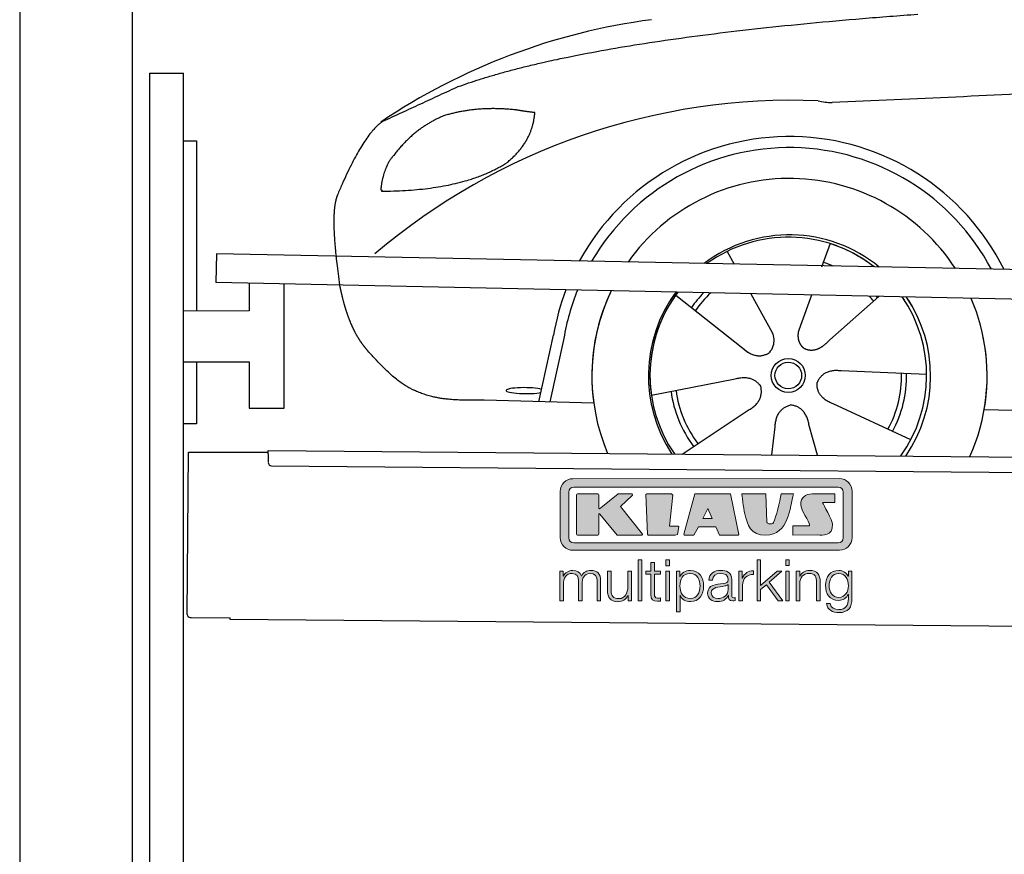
# Model space of a CAD drawing. Header units: millimetres. Extents: x -411 to 6777, y 0 to 6677.
# Tile 2 of 6: x 0 to 1744, y 3778 to 5257. Entities that reach past the tile are written whole.
import ezdxf

# ---------------------------------------------------------------- set-up
doc = ezdxf.new("R2010")
doc.units = ezdxf.units.MM
for name, color, linetype, lineweight in [('car', 10, 'Continuous', 25), ('Gebäude', 7, 'Continuous', 25), ('Logo', 7, 'Continuous', 25), ('Plattform', 7, 'Continuous', 25), ('Ständer hinten', 7, 'Continuous', 25)]:
    doc.layers.add(name, color=color, linetype=linetype, lineweight=lineweight)

# ---------------------------------------------------------------- blocks, each defined once
blk = doc.blocks.new('Car')
at = {"layer": 'car'}
for p, q in [((1390.5, 4873), (1375.8, 4831.1)), ((1208.4, 4857.6), (1221.1, 4835.1)), ((1208.5, 4857.6), (1221.2, 4835.1)), ((1118.1, 4779.5), (1237.6, 4686.6)), ((1250.7, 4782.9), (1289.2, 4714.6)), ((1358.4, 4781.6), (1339.4, 4727.7)), ((1477.6, 4780.2), (1391.5, 4702.7)), ((1339.4, 4727.7), (1335.7, 4717.3)), ((1200.2, 4715.7), (1246.7, 4679.5)), ((877.5, 4588.2), (902.1, 4706.1)), ((920.6, 4700.8), (897, 4587.9)), ((1563.6, 4642.7), (1412.2, 4647.7)), ((1076.4, 4601.5), (1224.8, 4631.8)), ((974.5, 4586.5), (780.3, 4590)), ((1536.4, 4526.5), (1398.5, 4589.2)), ((1131.9, 4497.8), (1248.1, 4576.5)), ((1666.2, 4581.7), (3715.1, 4547)), ((1371.8, 4497.9), (1356, 4552.5)), ((1290.6, 4497.8), (1296.2, 4547.4))]:
    blk.add_line(p, q, dxfattribs=at)
for radius in [30.1, 23.6]:
    blk.add_circle((1318.6, 4638.8), radius, dxfattribs=at)
for centre, radius, start, end in [((1227.6, 4155.6), 1122.3, 98.0395, 124.4377), ((1332.2, 3985.2), 1141.2, 88.2487, 130.916), ((1393.5, 5240.3), 117.4, 256.9855, 269.1884), ((1320.7, 4637.9), 424.2, 26.9197, 151.8432), ((1320.4, 4637.7), 404.8, 28.396, 150.3669), ((1320.7, 4637.9), 350, 33.4585, 145.3045), ((1320.7, 4637.9), 250, 51.0494, 127.7135), ((1318.6, 4638.8), 245, 52.2371, 126.5259), ((1318.6, 4638.8), 245, 52.2371, 72.9266), ((1318.6, 4638.8), 209.6, 68.0621, 73.3995), ((1320.7, 4637.9), 424.2, 159.4632, 170.7471), ((1320.7, 4637.9), 424.2, 159.4632, 170.7471), ((1320.4, 4637.7), 404.8, 158.434, 171.0238), ((1320.7, 4637.9), 350, 155.0104, 203.6179), ((1320.7, 4637.9), 350, 155.0104, 188.4487), ((1320.7, 4637.9), 350, 155.0104, 157.8717), ((1320.7, 4637.9), 250, 144.1237, 214.1037), ((1318.6, 4638.8), 245, 143.5289, 188.7348), ((1318.6, 4638.8), 245, 144.9266, 215.1376), ((1320.7, 4637.9), 250, 144.1237, 148.496), ((1318.6, 4638.8), 245, 143.5289, 148.0172), ((1318.6, 4638.8), 209.6, 136.2024, 145.3995), ((1318.6, 4638.8), 200.6, 133.7482, 145.5463), ((1318.6, 4638.8), 200.6, 41.6402, 44.9032), ((1318.6, 4638.8), 200.6, 41.6402, 44.9032), ((1318.6, 4638.8), 209.6, 41.655, 42.449), ((1318.6, 4638.8), 245, 30.7457, 35.1225), ((1318.6, 4638.8), 245, 324.9119, 35.1225), ((1320.7, 4637.9), 250, 30.267, 34.5277), ((1320.7, 4637.9), 250, 325.9458, 34.5277), ((1320.7, 4637.9), 350, 350.7505, 23.641), ((1320.7, 4637.9), 350, 350.7505, 23.641), ((1320.7, 4637.9), 350, 336.4317, 11.924), ((1318.6, 4638.8), 200.6, 332.1152, 1.5463), ((1318.6, 4638.8), 209.6, 332.262, 1.3995), ((1318.6, 4638.8), 209.6, 188.262, 217.3995), ((1318.6, 4638.8), 200.6, 188.1152, 217.5463)]:
    blk.add_arc(centre, radius, start, end, dxfattribs=at)
blk.add_ellipse((852.8, 4607.6), major_axis=(33.6, 0), ratio=0.157274, start_param=0.513473, end_param=5.704241, dxfattribs=at)
for points, degree in [([(729.5, 5145.1), (965.3, 5233.8), (1541.9, 5281)], 2), ([(4700.6, 5237), (3823.9, 5257.4), (1391.9, 5122.9)], 2), ([(729.5, 5145.1), (595.8, 5081.9)], 1), ([(705.9, 5093.8), (653.8, 5072.6), (616.3, 5022.3)], 2), ([(832.8, 5104.7), (765.2, 5111.8), (705.9, 5093.8)], 2), ([(816.5, 5011.1), (862.2, 5048.5), (865.5, 5100.4)], 2), ([(865.5, 5100.4), (847.7, 5102.3), (832.8, 5104.7)], 2), ([(595.8, 5081.9), (561.4, 5058.8), (517.4, 4951.3)], 2), ([(616.3, 5022.3), (598.2, 5002.3), (593.8, 4961)], 2), ([(595.1, 4958.7), (739.8, 4960.6), (816.5, 5011.1)], 2), ([(593.8, 4961), (597.2, 4960.9), (595.1, 4958.7)], 2), ([(517.4, 4951.3), (511, 4935.4), (509.2, 4906.9), (510.6, 4874.5), (522.5, 4791.4)], 4), ([(1237.6, 4686.6), (1261.1, 4664.9), (1284.3, 4678.4)], 2), ([(1412.2, 4647.7), (1380.5, 4651.4), (1369.7, 4626.8)], 2), ([(1224.8, 4631.8), (1255.5, 4640.8), (1270.2, 4618.4)], 2), ([(1398.5, 4589.2), (1368.4, 4600), (1369.7, 4626.8)], 2), ([(1248.1, 4576.5), (1276, 4592.2), (1270.2, 4618.4)], 2), ([(1296.2, 4547.4), (1297.1, 4579.4), (1323, 4586.5)], 2), ([(1356, 4552.5), (1349.7, 4583.8), (1323, 4586.5)], 2)]:
    blk.add_open_spline(points, degree=degree, dxfattribs=at)
for points, degree, knots in [([(522.5, 4791.4), (523.4, 4787.2), (524.3, 4783), (525.3, 4778.9), (526.3, 4774.8), (529.9, 4760), (534, 4746.4), (538.6, 4734), (543.5, 4722.7)], 4, [0.4914944, 0.4914944, 0.4914944, 0.4914944, 0.4914944, 0.5422469, 0.5422469, 0.5422469, 0.5422469, 0.728655, 0.728655, 0.728655, 0.728655, 0.728655]), ([(543.2, 4723.4), (544.6, 4720.2), (546, 4717.1), (547.5, 4714.1), (548.9, 4711.3), (554.7, 4700.2), (560.7, 4690.9), (567, 4683), (573.6, 4675.6)], 4, [0.7288005, 0.7288005, 0.7288005, 0.7288005, 0.7288005, 0.7843928, 0.7843928, 0.7843928, 0.7843928, 1, 1, 1, 1, 1]), ([(1289.2, 4714.6), (1290.9, 4710.5), (1291.9, 4706.6), (1292.2, 4702.7), (1293, 4694.1), (1290.3, 4686), (1284.3, 4678.4)], 3, [0.2167758, 0.2167758, 0.2167758, 0.2167758, 0.4600873, 0.4600873, 0.4600873, 1, 1, 1, 1]), ([(1335.7, 4717.3), (1335.2, 4714.2), (1334.9, 4711.2), (1335, 4708.2), (1335.4, 4705.4), (1336.2, 4699.7), (1338.3, 4694.3), (1341.9, 4689.8), (1346.8, 4686.8)], 4, [0.3191838, 0.3191838, 0.3191838, 0.3191838, 0.3191838, 0.5438253, 0.5438253, 0.5438253, 0.5438253, 1, 1, 1, 1, 1]), ([(1391.5, 4702.7), (1391.5, 4702.7), (1391.5, 4702.7), (1391.5, 4702.7), (1391.5, 4702.7), (1382.4, 4692.9), (1371.9, 4682.8), (1357.6, 4680.3), (1346.8, 4686.8)], 4, [-0.000003, -0.000003, -0.000003, -0.000003, -0.000003, 0, 0, 0, 0, 1, 1, 1, 1, 1]), ([(780.3, 4590), (755.6, 4590.4), (700, 4586.3), (663.8, 4599.9), (619.9, 4624.6), (573.6, 4675.6)], 4, [0, 0, 0, 0, 0, 0.597866, 1, 1, 1, 1, 1])]:
    blk.add_open_spline(points, degree=degree, knots=knots, dxfattribs=at)
blk = doc.blocks.new('KLAUS')
at = {"layer": 'Logo'}
h = blk.add_hatch(color=8, dxfattribs=at)
h.dxf.hatch_style = 2
edge = h.paths.add_edge_path()
edge.add_spline(control_points=[(3.6, 29.09), (2.88, 29.09), (2.3, 28.51), (2.3, 27.8), (2.3, 27.8), (2.3, 16.11), (2.3, 16.11), (2.3, 15.39), (2.88, 14.81), (3.6, 14.81), (3.6, 14.81), (71.16, 14.81), (71.16, 14.81), (71.88, 14.81), (72.46, 15.39), (72.46, 16.11), (72.46, 16.11), (72.46, 27.8), (72.46, 27.8), (72.46, 28.51), (71.88, 29.09), (71.16, 29.09), (71.16, 29.09), (3.6, 29.09), (3.6, 29.09), (3.6, 29.09), (3.6, 29.09), (3.6, 29.09)], knot_values=[0, 0, 0, 0, 1, 1, 1, 2, 2, 2, 3, 3, 3, 4, 4, 4, 5, 5, 5, 6, 6, 6, 7, 7, 7, 8, 8, 8, 9, 9, 9, 9], degree=3, periodic=0)
edge = h.paths.add_edge_path()
edge.add_spline(control_points=[(3.35, 31.23), (3.35, 31.23), (71.47, 31.23), (71.47, 31.23), (73.26, 31.23), (74.71, 29.77), (74.71, 27.99), (74.71, 27.99), (74.71, 16.17), (74.71, 16.17), (74.71, 14.38), (73.26, 12.93), (71.47, 12.93), (71.47, 12.93), (3.35, 12.93), (3.35, 12.93), (1.56, 12.93), (0.11, 14.38), (0.11, 16.17), (0.11, 16.17), (0.11, 27.99), (0.11, 27.99), (0.11, 29.77), (1.56, 31.23), (3.35, 31.23), (3.35, 31.23), (3.35, 31.23), (3.35, 31.23)], knot_values=[0, 0, 0, 0, 1, 1, 1, 2, 2, 2, 3, 3, 3, 4, 4, 4, 5, 5, 5, 6, 6, 6, 7, 7, 7, 8, 8, 8, 9, 9, 9, 9], degree=3, periodic=0)
h = blk.add_hatch(color=8, dxfattribs=at)
h.dxf.hatch_style = 2
edge = h.paths.add_edge_path()
edge.add_spline(control_points=[(4.5, 27.33), (4.5, 27.33), (9.7, 27.33), (9.7, 27.33), (9.84, 27.33), (9.96, 27.22), (9.96, 27.08), (9.96, 27.08), (9.96, 23.69), (9.96, 23.69), (9.96, 23.69), (9.94, 23.64), (10.04, 23.59), (10.14, 23.53), (10.2, 23.57), (10.2, 23.57), (10.2, 23.57), (10.51, 23.75), (10.51, 23.75), (10.51, 23.75), (14.94, 27.33), (14.94, 27.33), (14.94, 27.33), (18.41, 27.33), (18.41, 27.33), (18.41, 27.33), (18.49, 27.33), (18.56, 27.2), (18.65, 27.04), (18.53, 26.91), (18.53, 26.91), (18.53, 26.91), (15.49, 24.11), (15.49, 24.11), (15.49, 24.11), (21.14, 17.06), (21.14, 17.06), (21.14, 17.06), (21.13, 16.91), (21.13, 16.91), (21.08, 16.84), (20.99, 16.82), (20.99, 16.82), (20.99, 16.82), (14.7, 16.82), (14.7, 16.82), (14.7, 16.82), (10.26, 22.17), (10.26, 22.17), (10.26, 22.17), (10.19, 22.24), (10.08, 22.21), (9.97, 22.18), (9.96, 22.11), (9.96, 22.11), (9.96, 22.11), (9.96, 17.08), (9.96, 17.08), (9.96, 16.94), (9.84, 16.82), (9.7, 16.82), (9.7, 16.82), (4.5, 16.82), (4.5, 16.82), (4.36, 16.82), (4.25, 16.94), (4.25, 17.08), (4.25, 17.08), (4.25, 27.08), (4.25, 27.08), (4.25, 27.22), (4.36, 27.33), (4.5, 27.33), (4.5, 27.33), (4.5, 27.33), (4.5, 27.33)], knot_values=[0, 0, 0, 0, 1, 1, 1, 2, 2, 2, 3, 3, 3, 4, 4, 4, 5, 5, 5, 6, 6, 6, 7, 7, 7, 8, 8, 8, 9, 9, 9, 10, 10, 10, 11, 11, 11, 12, 12, 12, 13, 13, 13, 14, 14, 14, 15, 15, 15, 16, 16, 16, 17, 17, 17, 18, 18, 18, 19, 19, 19, 20, 20, 20, 21, 21, 21, 22, 22, 22, 23, 23, 23, 24, 24, 24, 25, 25, 25, 25], degree=3, periodic=0)
h = blk.add_hatch(color=8, dxfattribs=at)
h.dxf.hatch_style = 2
h.paths.add_polyline_path([(22.42, 17.06), (21.97, 27.15), (22.24, 27.33), (28.55, 27.33), (28.86, 26.97), (28.01, 19.08), (30.26, 19.07), (30.44, 18.95), (30.08, 16.95), (29.49, 16.82), (22.6, 16.82)])
h = blk.add_hatch(color=8, dxfattribs=at)
h.paths.add_polyline_path([(36.52, 21.01), (38.93, 21.01), (37.87, 23.57)])
h.paths.add_polyline_path([(34.52, 27.33), (43.65, 27.33), (45.76, 16.94), (45.57, 16.82), (40.83, 16.82), (39.89, 18.95), (35.42, 18.95), (34.27, 16.82), (31.78, 16.82), (31.66, 17)])
h = blk.add_hatch(color=8, dxfattribs=at)
h.dxf.hatch_style = 2
edge = h.paths.add_edge_path()
edge.add_spline(control_points=[(52.69, 27.32), (52.69, 27.32), (52.88, 20.14), (52.88, 20.14), (53.01, 19.89), (53.2, 19.77), (53.43, 19.71), (53.91, 19.59), (54.43, 19.57), (54.64, 20.03), (55.23, 21.34), (56.27, 25.45), (56.6, 27.33), (56.6, 27.33), (59.77, 27.33), (59.77, 27.33), (58.77, 23.9), (58.56, 16.82), (52.63, 16.76), (48.72, 16.72), (48.01, 19.35), (47.27, 22.24), (46.89, 23.68), (46.54, 27.33), (46.54, 27.33), (46.54, 27.33), (52.69, 27.32), (52.69, 27.32), (52.69, 27.32), (52.69, 27.32), (52.69, 27.32)], knot_values=[0, 0, 0, 0, 1, 1, 1, 2, 2, 2, 3, 3, 3, 4, 4, 4, 5, 5, 5, 6, 6, 6, 7, 7, 7, 8, 8, 8, 9, 9, 9, 10, 10, 10, 10], degree=3, periodic=0)
h = blk.add_hatch(color=8, dxfattribs=at)
h.dxf.hatch_style = 2
edge = h.paths.add_edge_path()
edge.add_spline(control_points=[(64.46, 27.33), (64.46, 27.33), (70.31, 27.33), (70.31, 27.33), (70.31, 26.52), (70.31, 26.02), (70.31, 25.12), (70.31, 25.12), (67.3, 25.12), (67.3, 25.12), (67.24, 25.04), (67.25, 25.11), (67.25, 24.91), (67.25, 24.88), (69.73, 20.38), (69.73, 19.57), (69.73, 16.4), (67.22, 16.81), (65.9, 16.82), (65.9, 16.82), (59.59, 16.82), (59.59, 16.82), (59.59, 17.76), (59.59, 18.23), (59.59, 19.14), (59.59, 19.14), (63.75, 19.14), (63.75, 19.14), (63.82, 19.22), (63.81, 19.11), (63.81, 19.31), (63.81, 20.32), (61.58, 23.06), (61.58, 24.63), (61.58, 26.33), (62.83, 27.34), (64.46, 27.33), (64.46, 27.33), (64.46, 27.33), (64.46, 27.33)], knot_values=[0, 0, 0, 0, 1, 1, 1, 2, 2, 2, 3, 3, 3, 4, 4, 4, 5, 5, 5, 6, 6, 6, 7, 7, 7, 8, 8, 8, 9, 9, 9, 10, 10, 10, 11, 11, 11, 12, 12, 12, 13, 13, 13, 13], degree=3, periodic=0)
h = blk.add_hatch(color=30, dxfattribs=at)
h.dxf.hatch_style = 2
h.paths.add_polyline_path([(20.07, 0), (20.99, 0), (20.99, 10.45), (20.07, 10.45)])
h = blk.add_hatch(color=30, dxfattribs=at)
h.paths.add_polyline_path([(27.1, 0), (28.03, 0), (28.03, 7.55), (27.1, 7.55)])
h.paths.add_polyline_path([(27.1, 8.98), (28.03, 8.98), (28.03, 10.45), (27.1, 10.45)])
h = blk.add_hatch(color=30, dxfattribs=at)
h.dxf.hatch_style = 2
h.paths.add_polyline_path([(50.4, 0), (51.32, 0), (51.32, 2.87), (52.82, 4.11), (55.8, 0), (56.96, 0), (53.52, 4.76), (56.74, 7.55), (55.51, 7.55), (51.32, 3.89), (51.32, 10.45), (50.4, 10.45)])
h = blk.add_hatch(color=30, dxfattribs=at)
h.paths.add_polyline_path([(57.74, 0), (58.66, 0), (58.66, 7.55), (57.74, 7.55)])
h.paths.add_polyline_path([(57.74, 8.98), (58.66, 8.98), (58.66, 10.45), (57.74, 10.45)])
h = blk.add_hatch(color=30, dxfattribs=at)
h.dxf.hatch_style = 2
edge = h.paths.add_edge_path()
edge.add_spline(control_points=[(0, 0), (0, 0), (0.92, 0), (0.92, 0), (0.92, 0), (0.92, 4.22), (0.92, 4.22), (0.94, 5.8), (1.58, 7), (3.18, 7), (4.35, 7), (4.77, 6.15), (4.76, 5.12), (4.76, 5.12), (4.76, 0), (4.76, 0), (4.76, 0), (5.68, 0), (5.68, 0), (5.68, 0), (5.68, 4.27), (5.68, 4.27), (5.68, 5.68), (6.14, 7), (7.73, 7), (9.05, 7), (9.52, 6.32), (9.52, 5.08), (9.52, 5.08), (9.52, 0), (9.52, 0), (9.52, 0), (10.44, 0), (10.44, 0), (10.44, 0), (10.44, 5.12), (10.44, 5.12), (10.44, 6.91), (9.59, 7.77), (7.94, 7.77), (6.94, 7.77), (5.99, 7.29), (5.54, 6.3), (5.26, 7.29), (4.36, 7.77), (3.37, 7.77), (2.17, 7.77), (1.38, 7.19), (0.89, 6.28), (0.89, 6.28), (0.85, 6.28), (0.85, 6.28), (0.85, 6.28), (0.85, 7.55), (0.85, 7.55), (0.85, 7.55), (0, 7.55), (0, 7.55), (0, 7.55), (0, 0), (0, 0), (0, 0), (0, 0), (0, 0)], knot_values=[0, 0, 0, 0, 1, 1, 1, 2, 2, 2, 3, 3, 3, 4, 4, 4, 5, 5, 5, 6, 6, 6, 7, 7, 7, 8, 8, 8, 9, 9, 9, 10, 10, 10, 11, 11, 11, 12, 12, 12, 13, 13, 13, 14, 14, 14, 15, 15, 15, 16, 16, 16, 17, 17, 17, 18, 18, 18, 19, 19, 19, 20, 20, 20, 21, 21, 21, 21], degree=3, periodic=0)
h = blk.add_hatch(color=30, dxfattribs=at)
h.dxf.hatch_style = 2
edge = h.paths.add_edge_path()
edge.add_spline(control_points=[(18.31, 7.55), (18.31, 7.55), (17.39, 7.55), (17.39, 7.55), (17.39, 7.55), (17.39, 3.59), (17.39, 3.59), (17.39, 2.05), (16.7, 0.56), (15.12, 0.56), (13.66, 0.56), (13.15, 1.27), (13.1, 2.64), (13.1, 2.64), (13.1, 7.55), (13.1, 7.55), (13.1, 7.55), (12.18, 7.55), (12.18, 7.55), (12.18, 7.55), (12.18, 2.65), (12.18, 2.65), (12.18, 0.89), (12.93, -0.22), (14.83, -0.22), (15.96, -0.22), (16.95, 0.35), (17.44, 1.36), (17.44, 1.36), (17.47, 1.36), (17.47, 1.36), (17.47, 1.36), (17.47, 0), (17.47, 0), (17.47, 0), (18.31, 0), (18.31, 0), (18.31, 0), (18.31, 7.55), (18.31, 7.55), (18.31, 7.55), (18.31, 7.55), (18.31, 7.55)], knot_values=[0, 0, 0, 0, 1, 1, 1, 2, 2, 2, 3, 3, 3, 4, 4, 4, 5, 5, 5, 6, 6, 6, 7, 7, 7, 8, 8, 8, 9, 9, 9, 10, 10, 10, 11, 11, 11, 12, 12, 12, 13, 13, 13, 14, 14, 14, 14], degree=3, periodic=0)
h = blk.add_hatch(color=30, dxfattribs=at)
h.dxf.hatch_style = 2
edge = h.paths.add_edge_path()
edge.add_spline(control_points=[(24.22, 9.82), (24.22, 9.82), (23.3, 9.82), (23.3, 9.82), (23.3, 9.82), (23.3, 7.55), (23.3, 7.55), (23.3, 7.55), (21.98, 7.55), (21.98, 7.55), (21.98, 7.55), (21.98, 6.78), (21.98, 6.78), (21.98, 6.78), (23.3, 6.78), (23.3, 6.78), (23.3, 6.78), (23.3, 1.61), (23.3, 1.61), (23.28, 0.32), (23.71, -0.09), (24.94, -0.09), (25.22, -0.09), (25.48, -0.06), (25.76, -0.06), (25.76, -0.06), (25.76, 0.73), (25.76, 0.73), (25.5, 0.7), (25.23, 0.69), (24.97, 0.69), (24.31, 0.73), (24.22, 1.08), (24.22, 1.68), (24.22, 1.68), (24.22, 6.78), (24.22, 6.78), (24.22, 6.78), (25.76, 6.78), (25.76, 6.78), (25.76, 6.78), (25.76, 7.55), (25.76, 7.55), (25.76, 7.55), (24.22, 7.55), (24.22, 7.55), (24.22, 7.55), (24.22, 9.82), (24.22, 9.82), (24.22, 9.82), (24.22, 9.82), (24.22, 9.82)], knot_values=[0, 0, 0, 0, 1, 1, 1, 2, 2, 2, 3, 3, 3, 4, 4, 4, 5, 5, 5, 6, 6, 6, 7, 7, 7, 8, 8, 8, 9, 9, 9, 10, 10, 10, 11, 11, 11, 12, 12, 12, 13, 13, 13, 14, 14, 14, 15, 15, 15, 16, 16, 16, 17, 17, 17, 17], degree=3, periodic=0)
h = blk.add_hatch(color=30, dxfattribs=at)
edge = h.paths.add_edge_path()
edge.add_spline(control_points=[(35.84, 3.78), (35.84, 2.21), (35.12, 0.56), (33.37, 0.56), (31.4, 0.56), (30.72, 2.21), (30.72, 3.78), (30.72, 5.49), (31.33, 7), (33.37, 7), (35.12, 7), (35.84, 5.34), (35.84, 3.78), (35.84, 3.78), (35.84, 3.78), (35.84, 3.78)], knot_values=[0, 0, 0, 0, 1, 1, 1, 2, 2, 2, 3, 3, 3, 4, 4, 4, 5, 5, 5, 5], degree=3, periodic=0)
edge = h.paths.add_edge_path()
edge.add_spline(control_points=[(29.79, -2.8), (29.79, -2.8), (30.72, -2.8), (30.72, -2.8), (30.72, -2.8), (30.72, 1.43), (30.72, 1.43), (30.72, 1.43), (30.74, 1.43), (30.74, 1.43), (31.14, 0.35), (32.24, -0.22), (33.37, -0.22), (35.66, -0.22), (36.76, 1.64), (36.76, 3.78), (36.76, 5.91), (35.66, 7.77), (33.37, 7.77), (32.15, 7.77), (31.1, 7.14), (30.67, 6.12), (30.67, 6.12), (30.64, 6.12), (30.64, 6.12), (30.64, 6.12), (30.64, 7.55), (30.64, 7.55), (30.64, 7.55), (29.79, 7.55), (29.79, 7.55), (29.79, 7.55), (29.79, -2.8), (29.79, -2.8), (29.79, -2.8), (29.79, -2.8), (29.79, -2.8)], knot_values=[0, 0, 0, 0, 1, 1, 1, 2, 2, 2, 3, 3, 3, 4, 4, 4, 5, 5, 5, 6, 6, 6, 7, 7, 7, 8, 8, 8, 9, 9, 9, 10, 10, 10, 11, 11, 11, 12, 12, 12, 12], degree=3, periodic=0)
h = blk.add_hatch(color=30, dxfattribs=at)
edge = h.paths.add_edge_path()
edge.add_spline(control_points=[(43.03, 2.93), (43.04, 1.45), (41.8, 0.56), (40.39, 0.56), (39.53, 0.56), (38.71, 1.13), (38.71, 2.05), (38.71, 3.53), (40.66, 3.51), (42.22, 3.79), (42.47, 3.84), (42.88, 3.91), (43, 4.13), (43, 4.13), (43.03, 4.13), (43.03, 4.13), (43.03, 4.13), (43.03, 2.93), (43.03, 2.93), (43.03, 2.93), (43.03, 2.93), (43.03, 2.93)], knot_values=[0, 0, 0, 0, 1, 1, 1, 2, 2, 2, 3, 3, 3, 4, 4, 4, 5, 5, 5, 6, 6, 6, 7, 7, 7, 7], degree=3, periodic=0)
edge = h.paths.add_edge_path()
edge.add_spline(control_points=[(39.03, 5.24), (39.06, 6.47), (39.91, 7), (41.05, 7), (42.14, 7), (43.03, 6.69), (43.03, 5.45), (43.03, 4.61), (42.6, 4.51), (41.84, 4.42), (39.85, 4.19), (37.79, 4.11), (37.79, 1.99), (37.79, 0.47), (38.93, -0.22), (40.32, -0.22), (41.77, -0.22), (42.43, 0.34), (43.07, 1.32), (43.07, 1.32), (43.1, 1.32), (43.1, 1.32), (43.1, 0.53), (43.25, 0), (44.19, 0), (44.43, 0), (44.58, 0.01), (44.79, 0.06), (44.79, 0.06), (44.79, 0.83), (44.79, 0.83), (44.71, 0.81), (44.6, 0.78), (44.49, 0.78), (44.13, 0.78), (43.95, 0.98), (43.95, 1.33), (43.95, 1.33), (43.95, 5.34), (43.95, 5.34), (43.95, 7.36), (42.5, 7.77), (41.17, 7.77), (39.44, 7.77), (38.2, 7.01), (38.11, 5.24), (38.11, 5.24), (39.03, 5.24), (39.03, 5.24), (39.03, 5.24), (39.03, 5.24), (39.03, 5.24)], knot_values=[0, 0, 0, 0, 1, 1, 1, 2, 2, 2, 3, 3, 3, 4, 4, 4, 5, 5, 5, 6, 6, 6, 7, 7, 7, 8, 8, 8, 9, 9, 9, 10, 10, 10, 11, 11, 11, 12, 12, 12, 13, 13, 13, 14, 14, 14, 15, 15, 15, 16, 16, 16, 17, 17, 17, 17], degree=3, periodic=0)
h = blk.add_hatch(color=30, dxfattribs=at)
h.dxf.hatch_style = 2
edge = h.paths.add_edge_path()
edge.add_spline(control_points=[(45.79, 0), (45.79, 0), (46.71, 0), (46.71, 0), (46.71, 0), (46.71, 4.03), (46.71, 4.03), (46.71, 5.59), (47.85, 6.82), (49.52, 6.73), (49.52, 6.73), (49.52, 7.66), (49.52, 7.66), (48.16, 7.72), (47.14, 7), (46.67, 5.78), (46.67, 5.78), (46.64, 5.78), (46.64, 5.78), (46.64, 5.78), (46.64, 7.55), (46.64, 7.55), (46.64, 7.55), (45.79, 7.55), (45.79, 7.55), (45.79, 7.55), (45.79, 0), (45.79, 0), (45.79, 0), (45.79, 0), (45.79, 0)], knot_values=[0, 0, 0, 0, 1, 1, 1, 2, 2, 2, 3, 3, 3, 4, 4, 4, 5, 5, 5, 6, 6, 6, 7, 7, 7, 8, 8, 8, 9, 9, 9, 10, 10, 10, 10], degree=3, periodic=0)
h = blk.add_hatch(color=30, dxfattribs=at)
h.dxf.hatch_style = 2
edge = h.paths.add_edge_path()
edge.add_spline(control_points=[(60.41, 0), (60.41, 0), (61.33, 0), (61.33, 0), (61.33, 0), (61.33, 4.41), (61.33, 4.41), (61.36, 5.89), (62.24, 7), (63.7, 7), (65.2, 7), (65.62, 6.02), (65.62, 4.71), (65.62, 4.71), (65.62, 0), (65.62, 0), (65.62, 0), (66.54, 0), (66.54, 0), (66.54, 0), (66.54, 4.86), (66.54, 4.86), (66.54, 6.66), (65.9, 7.77), (63.78, 7.77), (62.71, 7.77), (61.7, 7.16), (61.36, 6.25), (61.36, 6.25), (61.33, 6.25), (61.33, 6.25), (61.33, 6.25), (61.33, 7.55), (61.33, 7.55), (61.33, 7.55), (60.41, 7.55), (60.41, 7.55), (60.41, 7.55), (60.41, 0), (60.41, 0), (60.41, 0), (60.41, 0), (60.41, 0)], knot_values=[0, 0, 0, 0, 1, 1, 1, 2, 2, 2, 3, 3, 3, 4, 4, 4, 5, 5, 5, 6, 6, 6, 7, 7, 7, 8, 8, 8, 9, 9, 9, 10, 10, 10, 11, 11, 11, 12, 12, 12, 13, 13, 13, 14, 14, 14, 14], degree=3, periodic=0)
h = blk.add_hatch(color=30, dxfattribs=at)
edge = h.paths.add_edge_path()
edge.add_spline(control_points=[(71.32, 0.86), (69.62, 0.86), (68.83, 2.34), (68.83, 3.86), (68.83, 5.43), (69.56, 7), (71.32, 7), (73.06, 7), (73.75, 5.34), (73.75, 3.86), (73.75, 2.33), (72.91, 0.86), (71.32, 0.86), (71.32, 0.86), (71.32, 0.86), (71.32, 0.86)], knot_values=[0, 0, 0, 0, 1, 1, 1, 2, 2, 2, 3, 3, 3, 4, 4, 4, 5, 5, 5, 5], degree=3, periodic=0)
edge = h.paths.add_edge_path()
edge.add_spline(control_points=[(74.67, 7.55), (74.67, 7.55), (73.75, 7.55), (73.75, 7.55), (73.75, 7.55), (73.75, 6.25), (73.75, 6.25), (73.75, 6.25), (73.72, 6.25), (73.72, 6.25), (73.35, 7.09), (72.41, 7.77), (71.32, 7.77), (69.13, 7.77), (67.9, 6.05), (67.9, 3.97), (67.9, 1.82), (68.9, 0.09), (71.32, 0.09), (72.4, 0.09), (73.29, 0.72), (73.72, 1.64), (73.72, 1.64), (73.75, 1.64), (73.75, 1.64), (73.75, 1.64), (73.75, 0.61), (73.75, 0.61), (73.75, -1.23), (73.01, -2.24), (71.32, -2.24), (70.29, -2.24), (69.31, -1.85), (69.1, -0.73), (69.1, -0.73), (68.18, -0.73), (68.18, -0.73), (68.31, -2.34), (69.81, -3.02), (71.32, -3.02), (73.79, -3.02), (74.65, -1.64), (74.67, 0.61), (74.67, 0.61), (74.67, 7.55), (74.67, 7.55), (74.67, 7.55), (74.67, 7.55), (74.67, 7.55)], knot_values=[0, 0, 0, 0, 1, 1, 1, 2, 2, 2, 3, 3, 3, 4, 4, 4, 5, 5, 5, 6, 6, 6, 7, 7, 7, 8, 8, 8, 9, 9, 9, 10, 10, 10, 11, 11, 11, 12, 12, 12, 13, 13, 13, 14, 14, 14, 15, 15, 15, 16, 16, 16, 16], degree=3, periodic=0)
at = {"layer": 'Logo', "lineweight": 0}
for points in [[(22.42, 17.06), (21.97, 27.15), (22.24, 27.33), (28.55, 27.33), (28.86, 26.97), (28.01, 19.08), (30.26, 19.07), (30.44, 18.95), (30.08, 16.95), (29.49, 16.82), (22.6, 16.82), (22.42, 17.06), (22.42, 17.06)], [(34.52, 27.33), (43.65, 27.33), (45.76, 16.94), (45.57, 16.82), (40.83, 16.82), (39.89, 18.95), (35.42, 18.95), (34.27, 16.82), (31.78, 16.82), (31.66, 17), (34.52, 27.33), (34.52, 27.33)], [(36.52, 21.01), (38.93, 21.01), (37.87, 23.57), (36.52, 21.01), (36.52, 21.01)], [(20.07, 0), (20.99, 0), (20.99, 10.45), (20.07, 10.45), (20.07, 0), (20.07, 0)], [(27.1, 8.98), (28.03, 8.98), (28.03, 10.45), (27.1, 10.45), (27.1, 8.98), (27.1, 8.98)], [(50.4, 0), (51.32, 0), (51.32, 2.87), (52.82, 4.11), (55.8, 0), (56.96, 0), (53.52, 4.76), (56.74, 7.55), (55.51, 7.55), (51.32, 3.89), (51.32, 10.45), (50.4, 10.45), (50.4, 0), (50.4, 0)], [(57.74, 8.98), (58.66, 8.98), (58.66, 10.45), (57.74, 10.45), (57.74, 8.98), (57.74, 8.98)], [(27.1, 0), (28.03, 0), (28.03, 7.55), (27.1, 7.55), (27.1, 0), (27.1, 0)], [(57.74, 0), (58.66, 0), (58.66, 7.55), (57.74, 7.55), (57.74, 0), (57.74, 0)]]:
    blk.add_lwpolyline(points, dxfattribs=at)
for points, knots in [([(3.35, 31.23), (3.35, 31.23), (71.47, 31.23), (71.47, 31.23), (73.26, 31.23), (74.71, 29.77), (74.71, 27.99), (74.71, 27.99), (74.71, 16.17), (74.71, 16.17), (74.71, 14.38), (73.26, 12.93), (71.47, 12.93), (71.47, 12.93), (3.35, 12.93), (3.35, 12.93), (1.56, 12.93), (0.11, 14.38), (0.11, 16.17), (0.11, 16.17), (0.11, 27.99), (0.11, 27.99), (0.11, 29.77), (1.56, 31.23), (3.35, 31.23), (3.35, 31.23), (3.35, 31.23), (3.35, 31.23)], [0, 0, 0, 0, 1, 1, 1, 2, 2, 2, 3, 3, 3, 4, 4, 4, 5, 5, 5, 6, 6, 6, 7, 7, 7, 8, 8, 8, 9, 9, 9, 9]), ([(3.6, 29.09), (2.88, 29.09), (2.3, 28.51), (2.3, 27.8), (2.3, 27.8), (2.3, 16.11), (2.3, 16.11), (2.3, 15.39), (2.88, 14.81), (3.6, 14.81), (3.6, 14.81), (71.16, 14.81), (71.16, 14.81), (71.88, 14.81), (72.46, 15.39), (72.46, 16.11), (72.46, 16.11), (72.46, 27.8), (72.46, 27.8), (72.46, 28.51), (71.88, 29.09), (71.16, 29.09), (71.16, 29.09), (3.6, 29.09), (3.6, 29.09), (3.6, 29.09), (3.6, 29.09), (3.6, 29.09)], [0, 0, 0, 0, 1, 1, 1, 2, 2, 2, 3, 3, 3, 4, 4, 4, 5, 5, 5, 6, 6, 6, 7, 7, 7, 8, 8, 8, 9, 9, 9, 9]), ([(4.5, 27.33), (4.5, 27.33), (9.7, 27.33), (9.7, 27.33), (9.84, 27.33), (9.96, 27.22), (9.96, 27.08), (9.96, 27.08), (9.96, 23.69), (9.96, 23.69), (9.96, 23.69), (9.94, 23.64), (10.04, 23.59), (10.14, 23.53), (10.2, 23.57), (10.2, 23.57), (10.2, 23.57), (10.51, 23.75), (10.51, 23.75), (10.51, 23.75), (14.94, 27.33), (14.94, 27.33), (14.94, 27.33), (18.41, 27.33), (18.41, 27.33), (18.41, 27.33), (18.49, 27.33), (18.56, 27.2), (18.65, 27.04), (18.53, 26.91), (18.53, 26.91), (18.53, 26.91), (15.49, 24.11), (15.49, 24.11), (15.49, 24.11), (21.14, 17.06), (21.14, 17.06), (21.14, 17.06), (21.13, 16.91), (21.13, 16.91), (21.08, 16.84), (20.99, 16.82), (20.99, 16.82), (20.99, 16.82), (14.7, 16.82), (14.7, 16.82), (14.7, 16.82), (10.26, 22.17), (10.26, 22.17), (10.26, 22.17), (10.19, 22.24), (10.08, 22.21), (9.97, 22.18), (9.96, 22.11), (9.96, 22.11), (9.96, 22.11), (9.96, 17.08), (9.96, 17.08), (9.96, 16.94), (9.84, 16.82), (9.7, 16.82), (9.7, 16.82), (4.5, 16.82), (4.5, 16.82), (4.36, 16.82), (4.25, 16.94), (4.25, 17.08), (4.25, 17.08), (4.25, 27.08), (4.25, 27.08), (4.25, 27.22), (4.36, 27.33), (4.5, 27.33), (4.5, 27.33), (4.5, 27.33), (4.5, 27.33)], [0, 0, 0, 0, 1, 1, 1, 2, 2, 2, 3, 3, 3, 4, 4, 4, 5, 5, 5, 6, 6, 6, 7, 7, 7, 8, 8, 8, 9, 9, 9, 10, 10, 10, 11, 11, 11, 12, 12, 12, 13, 13, 13, 14, 14, 14, 15, 15, 15, 16, 16, 16, 17, 17, 17, 18, 18, 18, 19, 19, 19, 20, 20, 20, 21, 21, 21, 22, 22, 22, 23, 23, 23, 24, 24, 24, 25, 25, 25, 25]), ([(52.69, 27.32), (52.69, 27.32), (52.88, 20.14), (52.88, 20.14), (53.01, 19.89), (53.2, 19.77), (53.43, 19.71), (53.91, 19.59), (54.43, 19.57), (54.64, 20.03), (55.23, 21.34), (56.27, 25.45), (56.6, 27.33), (56.6, 27.33), (59.77, 27.33), (59.77, 27.33), (58.77, 23.9), (58.56, 16.82), (52.63, 16.76), (48.72, 16.72), (48.01, 19.35), (47.27, 22.24), (46.89, 23.68), (46.54, 27.33), (46.54, 27.33), (46.54, 27.33), (52.69, 27.32), (52.69, 27.32), (52.69, 27.32), (52.69, 27.32), (52.69, 27.32)], [0, 0, 0, 0, 1, 1, 1, 2, 2, 2, 3, 3, 3, 4, 4, 4, 5, 5, 5, 6, 6, 6, 7, 7, 7, 8, 8, 8, 9, 9, 9, 10, 10, 10, 10]), ([(64.46, 27.33), (64.46, 27.33), (70.31, 27.33), (70.31, 27.33), (70.31, 26.52), (70.31, 26.02), (70.31, 25.12), (70.31, 25.12), (67.3, 25.12), (67.3, 25.12), (67.24, 25.04), (67.25, 25.11), (67.25, 24.91), (67.25, 24.88), (69.73, 20.38), (69.73, 19.57), (69.73, 16.4), (67.22, 16.81), (65.9, 16.82), (65.9, 16.82), (59.59, 16.82), (59.59, 16.82), (59.59, 17.76), (59.59, 18.23), (59.59, 19.14), (59.59, 19.14), (63.75, 19.14), (63.75, 19.14), (63.82, 19.22), (63.81, 19.11), (63.81, 19.31), (63.81, 20.32), (61.58, 23.06), (61.58, 24.63), (61.58, 26.33), (62.83, 27.34), (64.46, 27.33), (64.46, 27.33), (64.46, 27.33), (64.46, 27.33)], [0, 0, 0, 0, 1, 1, 1, 2, 2, 2, 3, 3, 3, 4, 4, 4, 5, 5, 5, 6, 6, 6, 7, 7, 7, 8, 8, 8, 9, 9, 9, 10, 10, 10, 11, 11, 11, 12, 12, 12, 13, 13, 13, 13]), ([(0, 0), (0, 0), (0.92, 0), (0.92, 0), (0.92, 0), (0.92, 4.22), (0.92, 4.22), (0.94, 5.8), (1.58, 7), (3.18, 7), (4.35, 7), (4.77, 6.15), (4.76, 5.12), (4.76, 5.12), (4.76, 0), (4.76, 0), (4.76, 0), (5.68, 0), (5.68, 0), (5.68, 0), (5.68, 4.27), (5.68, 4.27), (5.68, 5.68), (6.14, 7), (7.73, 7), (9.05, 7), (9.52, 6.32), (9.52, 5.08), (9.52, 5.08), (9.52, 0), (9.52, 0), (9.52, 0), (10.44, 0), (10.44, 0), (10.44, 0), (10.44, 5.12), (10.44, 5.12), (10.44, 6.91), (9.59, 7.77), (7.94, 7.77), (6.94, 7.77), (5.99, 7.29), (5.54, 6.3), (5.26, 7.29), (4.36, 7.77), (3.37, 7.77), (2.17, 7.77), (1.38, 7.19), (0.89, 6.28), (0.89, 6.28), (0.85, 6.28), (0.85, 6.28), (0.85, 6.28), (0.85, 7.55), (0.85, 7.55), (0.85, 7.55), (0, 7.55), (0, 7.55), (0, 7.55), (0, 0), (0, 0), (0, 0), (0, 0), (0, 0)], [0, 0, 0, 0, 1, 1, 1, 2, 2, 2, 3, 3, 3, 4, 4, 4, 5, 5, 5, 6, 6, 6, 7, 7, 7, 8, 8, 8, 9, 9, 9, 10, 10, 10, 11, 11, 11, 12, 12, 12, 13, 13, 13, 14, 14, 14, 15, 15, 15, 16, 16, 16, 17, 17, 17, 18, 18, 18, 19, 19, 19, 20, 20, 20, 21, 21, 21, 21]), ([(18.31, 7.55), (18.31, 7.55), (17.39, 7.55), (17.39, 7.55), (17.39, 7.55), (17.39, 3.59), (17.39, 3.59), (17.39, 2.05), (16.7, 0.56), (15.12, 0.56), (13.66, 0.56), (13.15, 1.27), (13.1, 2.64), (13.1, 2.64), (13.1, 7.55), (13.1, 7.55), (13.1, 7.55), (12.18, 7.55), (12.18, 7.55), (12.18, 7.55), (12.18, 2.65), (12.18, 2.65), (12.18, 0.89), (12.93, -0.22), (14.83, -0.22), (15.96, -0.22), (16.95, 0.35), (17.44, 1.36), (17.44, 1.36), (17.47, 1.36), (17.47, 1.36), (17.47, 1.36), (17.47, 0), (17.47, 0), (17.47, 0), (18.31, 0), (18.31, 0), (18.31, 0), (18.31, 7.55), (18.31, 7.55), (18.31, 7.55), (18.31, 7.55), (18.31, 7.55)], [0, 0, 0, 0, 1, 1, 1, 2, 2, 2, 3, 3, 3, 4, 4, 4, 5, 5, 5, 6, 6, 6, 7, 7, 7, 8, 8, 8, 9, 9, 9, 10, 10, 10, 11, 11, 11, 12, 12, 12, 13, 13, 13, 14, 14, 14, 14]), ([(24.22, 9.82), (24.22, 9.82), (23.3, 9.82), (23.3, 9.82), (23.3, 9.82), (23.3, 7.55), (23.3, 7.55), (23.3, 7.55), (21.98, 7.55), (21.98, 7.55), (21.98, 7.55), (21.98, 6.78), (21.98, 6.78), (21.98, 6.78), (23.3, 6.78), (23.3, 6.78), (23.3, 6.78), (23.3, 1.61), (23.3, 1.61), (23.28, 0.32), (23.71, -0.09), (24.94, -0.09), (25.22, -0.09), (25.48, -0.06), (25.76, -0.06), (25.76, -0.06), (25.76, 0.73), (25.76, 0.73), (25.5, 0.7), (25.23, 0.69), (24.97, 0.69), (24.31, 0.73), (24.22, 1.08), (24.22, 1.68), (24.22, 1.68), (24.22, 6.78), (24.22, 6.78), (24.22, 6.78), (25.76, 6.78), (25.76, 6.78), (25.76, 6.78), (25.76, 7.55), (25.76, 7.55), (25.76, 7.55), (24.22, 7.55), (24.22, 7.55), (24.22, 7.55), (24.22, 9.82), (24.22, 9.82), (24.22, 9.82), (24.22, 9.82), (24.22, 9.82)], [0, 0, 0, 0, 1, 1, 1, 2, 2, 2, 3, 3, 3, 4, 4, 4, 5, 5, 5, 6, 6, 6, 7, 7, 7, 8, 8, 8, 9, 9, 9, 10, 10, 10, 11, 11, 11, 12, 12, 12, 13, 13, 13, 14, 14, 14, 15, 15, 15, 16, 16, 16, 17, 17, 17, 17]), ([(29.79, -2.8), (29.79, -2.8), (30.72, -2.8), (30.72, -2.8), (30.72, -2.8), (30.72, 1.43), (30.72, 1.43), (30.72, 1.43), (30.74, 1.43), (30.74, 1.43), (31.14, 0.35), (32.24, -0.22), (33.37, -0.22), (35.66, -0.22), (36.76, 1.64), (36.76, 3.78), (36.76, 5.91), (35.66, 7.77), (33.37, 7.77), (32.15, 7.77), (31.1, 7.14), (30.67, 6.12), (30.67, 6.12), (30.64, 6.12), (30.64, 6.12), (30.64, 6.12), (30.64, 7.55), (30.64, 7.55), (30.64, 7.55), (29.79, 7.55), (29.79, 7.55), (29.79, 7.55), (29.79, -2.8), (29.79, -2.8), (29.79, -2.8), (29.79, -2.8), (29.79, -2.8)], [0, 0, 0, 0, 1, 1, 1, 2, 2, 2, 3, 3, 3, 4, 4, 4, 5, 5, 5, 6, 6, 6, 7, 7, 7, 8, 8, 8, 9, 9, 9, 10, 10, 10, 11, 11, 11, 12, 12, 12, 12]), ([(39.03, 5.24), (39.06, 6.47), (39.91, 7), (41.05, 7), (42.14, 7), (43.03, 6.69), (43.03, 5.45), (43.03, 4.61), (42.6, 4.51), (41.84, 4.42), (39.85, 4.19), (37.79, 4.11), (37.79, 1.99), (37.79, 0.47), (38.93, -0.22), (40.32, -0.22), (41.77, -0.22), (42.43, 0.34), (43.07, 1.32), (43.07, 1.32), (43.1, 1.32), (43.1, 1.32), (43.1, 0.53), (43.25, 0), (44.19, 0), (44.43, 0), (44.58, 0.01), (44.79, 0.06), (44.79, 0.06), (44.79, 0.83), (44.79, 0.83), (44.71, 0.81), (44.6, 0.78), (44.49, 0.78), (44.13, 0.78), (43.95, 0.98), (43.95, 1.33), (43.95, 1.33), (43.95, 5.34), (43.95, 5.34), (43.95, 7.36), (42.5, 7.77), (41.17, 7.77), (39.44, 7.77), (38.2, 7.01), (38.11, 5.24), (38.11, 5.24), (39.03, 5.24), (39.03, 5.24), (39.03, 5.24), (39.03, 5.24), (39.03, 5.24)], [0, 0, 0, 0, 1, 1, 1, 2, 2, 2, 3, 3, 3, 4, 4, 4, 5, 5, 5, 6, 6, 6, 7, 7, 7, 8, 8, 8, 9, 9, 9, 10, 10, 10, 11, 11, 11, 12, 12, 12, 13, 13, 13, 14, 14, 14, 15, 15, 15, 16, 16, 16, 17, 17, 17, 17]), ([(45.79, 0), (45.79, 0), (46.71, 0), (46.71, 0), (46.71, 0), (46.71, 4.03), (46.71, 4.03), (46.71, 5.59), (47.85, 6.82), (49.52, 6.73), (49.52, 6.73), (49.52, 7.66), (49.52, 7.66), (48.16, 7.72), (47.14, 7), (46.67, 5.78), (46.67, 5.78), (46.64, 5.78), (46.64, 5.78), (46.64, 5.78), (46.64, 7.55), (46.64, 7.55), (46.64, 7.55), (45.79, 7.55), (45.79, 7.55), (45.79, 7.55), (45.79, 0), (45.79, 0), (45.79, 0), (45.79, 0), (45.79, 0)], [0, 0, 0, 0, 1, 1, 1, 2, 2, 2, 3, 3, 3, 4, 4, 4, 5, 5, 5, 6, 6, 6, 7, 7, 7, 8, 8, 8, 9, 9, 9, 10, 10, 10, 10]), ([(60.41, 0), (60.41, 0), (61.33, 0), (61.33, 0), (61.33, 0), (61.33, 4.41), (61.33, 4.41), (61.36, 5.89), (62.24, 7), (63.7, 7), (65.2, 7), (65.62, 6.02), (65.62, 4.71), (65.62, 4.71), (65.62, 0), (65.62, 0), (65.62, 0), (66.54, 0), (66.54, 0), (66.54, 0), (66.54, 4.86), (66.54, 4.86), (66.54, 6.66), (65.9, 7.77), (63.78, 7.77), (62.71, 7.77), (61.7, 7.16), (61.36, 6.25), (61.36, 6.25), (61.33, 6.25), (61.33, 6.25), (61.33, 6.25), (61.33, 7.55), (61.33, 7.55), (61.33, 7.55), (60.41, 7.55), (60.41, 7.55), (60.41, 7.55), (60.41, 0), (60.41, 0), (60.41, 0), (60.41, 0), (60.41, 0)], [0, 0, 0, 0, 1, 1, 1, 2, 2, 2, 3, 3, 3, 4, 4, 4, 5, 5, 5, 6, 6, 6, 7, 7, 7, 8, 8, 8, 9, 9, 9, 10, 10, 10, 11, 11, 11, 12, 12, 12, 13, 13, 13, 14, 14, 14, 14]), ([(74.67, 7.55), (74.67, 7.55), (73.75, 7.55), (73.75, 7.55), (73.75, 7.55), (73.75, 6.25), (73.75, 6.25), (73.75, 6.25), (73.72, 6.25), (73.72, 6.25), (73.35, 7.09), (72.41, 7.77), (71.32, 7.77), (69.13, 7.77), (67.9, 6.05), (67.9, 3.97), (67.9, 1.82), (68.9, 0.09), (71.32, 0.09), (72.4, 0.09), (73.29, 0.72), (73.72, 1.64), (73.72, 1.64), (73.75, 1.64), (73.75, 1.64), (73.75, 1.64), (73.75, 0.61), (73.75, 0.61), (73.75, -1.23), (73.01, -2.24), (71.32, -2.24), (70.29, -2.24), (69.31, -1.85), (69.1, -0.73), (69.1, -0.73), (68.18, -0.73), (68.18, -0.73), (68.31, -2.34), (69.81, -3.02), (71.32, -3.02), (73.79, -3.02), (74.65, -1.64), (74.67, 0.61), (74.67, 0.61), (74.67, 7.55), (74.67, 7.55), (74.67, 7.55), (74.67, 7.55), (74.67, 7.55)], [0, 0, 0, 0, 1, 1, 1, 2, 2, 2, 3, 3, 3, 4, 4, 4, 5, 5, 5, 6, 6, 6, 7, 7, 7, 8, 8, 8, 9, 9, 9, 10, 10, 10, 11, 11, 11, 12, 12, 12, 13, 13, 13, 14, 14, 14, 15, 15, 15, 16, 16, 16, 16]), ([(35.84, 3.78), (35.84, 2.21), (35.12, 0.56), (33.37, 0.56), (31.4, 0.56), (30.72, 2.21), (30.72, 3.78), (30.72, 5.49), (31.33, 7), (33.37, 7), (35.12, 7), (35.84, 5.34), (35.84, 3.78), (35.84, 3.78), (35.84, 3.78), (35.84, 3.78)], [0, 0, 0, 0, 1, 1, 1, 2, 2, 2, 3, 3, 3, 4, 4, 4, 5, 5, 5, 5]), ([(71.32, 0.86), (69.62, 0.86), (68.83, 2.34), (68.83, 3.86), (68.83, 5.43), (69.56, 7), (71.32, 7), (73.06, 7), (73.75, 5.34), (73.75, 3.86), (73.75, 2.33), (72.91, 0.86), (71.32, 0.86), (71.32, 0.86), (71.32, 0.86), (71.32, 0.86)], [0, 0, 0, 0, 1, 1, 1, 2, 2, 2, 3, 3, 3, 4, 4, 4, 5, 5, 5, 5]), ([(43.03, 2.93), (43.04, 1.45), (41.8, 0.56), (40.39, 0.56), (39.53, 0.56), (38.71, 1.13), (38.71, 2.05), (38.71, 3.53), (40.66, 3.51), (42.22, 3.79), (42.47, 3.84), (42.88, 3.91), (43, 4.13), (43, 4.13), (43.03, 4.13), (43.03, 4.13), (43.03, 4.13), (43.03, 2.93), (43.03, 2.93), (43.03, 2.93), (43.03, 2.93), (43.03, 2.93)], [0, 0, 0, 0, 1, 1, 1, 2, 2, 2, 3, 3, 3, 4, 4, 4, 5, 5, 5, 6, 6, 6, 7, 7, 7, 7])]:
    blk.add_open_spline(points, degree=3, knots=knots, dxfattribs=at)
blk = doc.blocks.new('Plattform OG 6200 550')
at = {"layer": 'Plattform'}
for p, q in [((348.5, 4842), (347.5, 4791.1)), ((5482.3, 4739.6), (348.5, 4842)), ((5481.2, 4683.6), (347.5, 4791)), ((406.3, 4789.8), (406.3, 4740.8)), ((468.3, 4568.3), (468.3, 4788.5)), ((406.3, 4740.8), (289.9, 4740.7)), ((289.9, 4650.8), (406.3, 4650.8)), ((406.3, 4650.8), (406.3, 4568.3)), ((406.3, 4568.3), (463.3, 4568.3)), ((463.3, 4568.3), (468.3, 4568.3)), ((296.3, 4202.8), (298.8, 4490.8)), ((298.8, 4490.8), (440.2, 4490.6)), ((440.2, 4487.6), (440.1, 4472.6)), ((440.2, 4487.6), (440.2, 4493.6)), ((440.2, 4493.6), (5395, 4450.4)), ((446, 4466.5), (5394.8, 4423.4)), ((302.2, 4197.8), (303.5, 4197.8)), ((302.2, 4197.8), (372.7, 4197.2)), ((372.6, 4194.2), (372.7, 4197.2)), ((5437.5, 4150), (372.6, 4194.2))]:
    blk.add_line(p, q, dxfattribs=at)
for centre, start in [((446.1, 4472.5), 179.5), ((302.2, 4203.8), 189.0941)]:
    blk.add_arc(centre, 6, start, 269.5, dxfattribs=at)
at = {"layer": 'Plattform', "xscale": 6.929133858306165, "yscale": 6.929133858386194, "zscale": 6.929133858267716, "rotation": 0.011070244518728}
blk.add_blockref('KLAUS', (956.4, 4227.2), dxfattribs=at)
blk = doc.blocks.new('Ständer hinten')
at = {"layer": 'Ständer hinten'}
for p, q in [((229.9, 5162), (229.9, 2148.6)), ((229.9, 5162), (289.9, 5162)), ((289.9, 2150), (289.9, 5162)), ((289.9, 5042), (312.9, 5042)), ((312.9, 5042), (312.9, 4740.7)), ((312.9, 4650.8), (312.9, 4540.7)), ((312.9, 4540.7), (289.9, 4541))]:
    blk.add_line(p, q, dxfattribs=at)
blk = doc.blocks.new('Gebäude_370_GT195')
at = {"layer": 'Gebäude'}
for p, q in [((0, 6050), (0, 0)), ((200, 200), (200, 5850))]:
    blk.add_line(p, q, dxfattribs=at)

msp = doc.modelspace()

# ---------------------------------------------------------------- block references
msp.add_blockref('Gebäude_370_GT195', (0, 0))
at = {"layer": 'car', "rotation": 359.4752422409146}
msp.add_blockref('Car', (0, 0), dxfattribs=at)
at = {"layer": 'Plattform'}
msp.add_blockref('Plattform OG 6200 550', (0, 0), dxfattribs=at)
at = {"layer": 'Ständer hinten'}
msp.add_blockref('Ständer hinten', (0, 0), dxfattribs=at)

doc.saveas('drawing.dxf')
